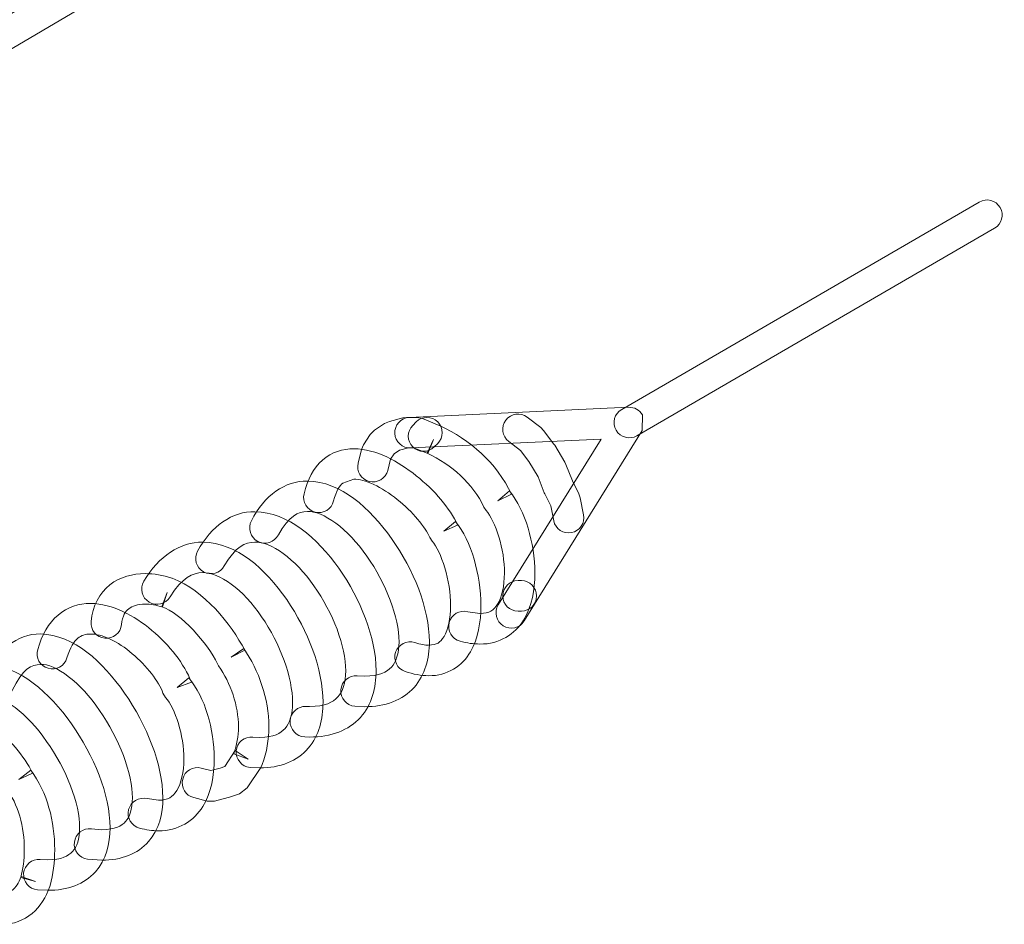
# Model space of a CAD drawing. Header units: inches. Extents: x 1352 to 2050, y -1711 to -1289.
# Tile 160 of 256: x 1787.28 to 1793.41, y -1510.03 to -1504.4. Entities that reach past the tile are written whole.
import ezdxf

# ---------------------------------------------------------------- set-up
doc = ezdxf.new("R2010")
doc.units = ezdxf.units.IN
doc.header["$MEASUREMENT"] = 0
doc.layers.add('图层 1', color=7, linetype='Continuous')

# ---------------------------------------------------------------- blocks, each defined once
blk = doc.blocks.new('block 16')
at = {"layer": '图层 1', "lineweight": 0}
for points, knots in [([(1789.3151, -1503.3456), (1789.3151, -1503.3456), (1787.0868, -1504.6579), (1787.0868, -1504.6579), (1787.0413, -1504.6844), (1786.9834, -1504.6692), (1786.9566, -1504.6244), (1786.9297, -1504.5786), (1786.9445, -1504.5211), (1786.9903, -1504.4942), (1786.9903, -1504.4942), (1789.2186, -1503.1813), (1789.2186, -1503.1813), (1789.2641, -1503.1554), (1789.322, -1503.1703), (1789.3488, -1503.2154), (1789.375, -1503.2609), (1789.3599, -1503.3187), (1789.3151, -1503.3456)], [0, 0, 0, 0, 1, 1, 1, 2, 2, 2, 3, 3, 3, 4, 4, 4, 5, 5, 5, 6, 6, 6, 6]), ([(1793.35, -1505.6948), (1793.35, -1505.6948), (1791.1217, -1506.9867), (1791.1217, -1506.9867), (1791.0769, -1507.0126), (1791.0183, -1506.9974), (1790.9921, -1506.9519), (1790.966, -1506.9065), (1790.9818, -1506.8486), (1791.0269, -1506.8228), (1791.0269, -1506.8228), (1793.2549, -1505.5315), (1793.2549, -1505.5315), (1793.3004, -1505.5047), (1793.3582, -1505.5198), (1793.3844, -1505.5656), (1793.4106, -1505.6111), (1793.3954, -1505.669), (1793.35, -1505.6948)], [0, 0, 0, 0, 1, 1, 1, 2, 2, 2, 3, 3, 3, 4, 4, 4, 5, 5, 5, 6, 6, 6, 6]), ([(1789.7037, -1506.8731), (1789.7037, -1506.8731), (1791.07, -1506.8097), (1791.07, -1506.8097), (1791.1048, -1506.8083), (1791.1382, -1506.8255), (1791.1561, -1506.8558), (1791.1561, -1506.8558), (1791.1548, -1506.9544), (1791.1548, -1506.9544), (1791.1548, -1506.9544), (1790.4196, -1508.1398), (1790.4196, -1508.1398), (1790.392, -1508.1843), (1790.3334, -1508.198), (1790.2887, -1508.1701), (1790.2446, -1508.1426), (1790.2308, -1508.084), (1790.2583, -1508.0396), (1790.2583, -1508.0396), (1790.8984, -1507.0078), (1790.8984, -1507.0078), (1790.8984, -1507.0078), (1789.7126, -1507.0625), (1789.7126, -1507.0625), (1789.6603, -1507.0649), (1789.6158, -1507.0246), (1789.6134, -1506.9723), (1789.6107, -1506.9199), (1789.6513, -1506.8755), (1789.7037, -1506.8731)], [0, 0, 0, 0, 1, 1, 1, 2, 2, 2, 3, 3, 3, 4, 4, 4, 5, 5, 5, 6, 6, 6, 7, 7, 7, 8, 8, 8, 9, 9, 9, 10, 10, 10, 10]), ([(1790.6032, -1507.5159), (1790.6032, -1507.5159), (1790.5846, -1507.4222), (1790.5846, -1507.4222), (1790.5846, -1507.4222), (1790.5484, -1507.3488), (1790.5484, -1507.3488), (1790.5484, -1507.3488), (1790.5446, -1507.3416), (1790.5446, -1507.3416), (1790.5446, -1507.3416), (1790.5057, -1507.2427), (1790.5057, -1507.2427), (1790.5057, -1507.2427), (1790.4492, -1507.148), (1790.4492, -1507.148), (1790.4492, -1507.148), (1790.3968, -1507.0777), (1790.3968, -1507.0777), (1790.3968, -1507.0777), (1790.3235, -1507.0226), (1790.3235, -1507.0226), (1790.2814, -1506.9909), (1790.2735, -1506.9309), (1790.3052, -1506.8896), (1790.3369, -1506.8479), (1790.3961, -1506.84), (1790.4382, -1506.871), (1790.4382, -1506.871), (1790.5222, -1506.9344), (1790.5222, -1506.9344), (1790.5222, -1506.9344), (1790.5408, -1506.9533), (1790.5408, -1506.9533), (1790.5408, -1506.9533), (1790.6039, -1507.0381), (1790.6039, -1507.0381), (1790.6039, -1507.0381), (1790.6097, -1507.046), (1790.6097, -1507.046), (1790.6097, -1507.046), (1790.6728, -1507.1514), (1790.6728, -1507.1514), (1790.6728, -1507.1514), (1790.679, -1507.1659), (1790.679, -1507.1659), (1790.679, -1507.1659), (1790.72, -1507.2679), (1790.72, -1507.2679), (1790.72, -1507.2679), (1790.7599, -1507.3488), (1790.7599, -1507.3488), (1790.7599, -1507.3488), (1790.7682, -1507.3726), (1790.7682, -1507.3726), (1790.7682, -1507.3726), (1790.7896, -1507.4784), (1790.7896, -1507.4784), (1790.7999, -1507.5297), (1790.7658, -1507.5796), (1790.7152, -1507.5896), (1790.6631, -1507.6003), (1790.6139, -1507.5669), (1790.6032, -1507.5159)], [0, 0, 0, 0, 1, 1, 1, 2, 2, 2, 3, 3, 3, 4, 4, 4, 5, 5, 5, 6, 6, 6, 7, 7, 7, 8, 8, 8, 9, 9, 9, 10, 10, 10, 11, 11, 11, 12, 12, 12, 13, 13, 13, 14, 14, 14, 15, 15, 15, 16, 16, 16, 17, 17, 17, 18, 18, 18, 19, 19, 19, 20, 20, 20, 21, 21, 21, 21]), ([(1790.0689, -1508.0826), (1790.0689, -1508.0826), (1790.144, -1508.0936), (1790.144, -1508.0936), (1790.2046, -1508.0912), (1790.2266, -1508.0747), (1790.2542, -1508.0344), (1790.28, -1507.9937), (1790.2966, -1507.9231), (1790.2962, -1507.8425), (1790.2983, -1507.6951), (1790.2404, -1507.5187), (1790.1819, -1507.4518), (1790.1819, -1507.4518), (1790.1688, -1507.4315), (1790.1688, -1507.4315), (1790.1002, -1507.283), (1789.9683, -1507.168), (1789.8146, -1507.0959), (1789.8146, -1507.0959), (1789.8549, -1507.0102), (1789.8549, -1507.0102), (1789.8549, -1507.0102), (1789.8198, -1507.098), (1789.8198, -1507.098), (1789.8198, -1507.098), (1789.7319, -1507.0625), (1789.7319, -1507.0625), (1789.7319, -1507.0625), (1789.6989, -1507.0625), (1789.6989, -1507.0625), (1789.6989, -1507.0625), (1789.6424, -1507.077), (1789.6424, -1507.077), (1789.6424, -1507.077), (1789.6086, -1507.0994), (1789.6086, -1507.0994), (1789.6086, -1507.0994), (1789.5862, -1507.1335), (1789.5862, -1507.1335), (1789.5862, -1507.1335), (1789.5693, -1507.2021), (1789.5693, -1507.2021), (1789.5569, -1507.2527), (1789.5052, -1507.2837), (1789.4543, -1507.2716), (1789.4033, -1507.2592), (1789.3723, -1507.2072), (1789.3847, -1507.1566), (1789.3847, -1507.1566), (1789.406, -1507.0722), (1789.406, -1507.0722), (1789.406, -1507.0722), (1789.4184, -1507.0432), (1789.4184, -1507.0432), (1789.4184, -1507.0432), (1789.4605, -1506.9792), (1789.4605, -1506.9792), (1789.4605, -1506.9792), (1789.4866, -1506.9526), (1789.4866, -1506.9526), (1789.4866, -1506.9526), (1789.55, -1506.9103), (1789.55, -1506.9103), (1789.55, -1506.9103), (1789.5797, -1506.8972), (1789.5797, -1506.8972), (1789.5797, -1506.8972), (1789.6634, -1506.8758), (1789.6634, -1506.8758), (1789.6634, -1506.8758), (1789.6871, -1506.8724), (1789.6871, -1506.8724), (1789.6871, -1506.8724), (1789.7502, -1506.8724), (1789.7502, -1506.8724), (1789.7502, -1506.8724), (1789.7857, -1506.8796), (1789.7857, -1506.8796), (1789.7857, -1506.8796), (1789.8904, -1506.9223), (1789.8904, -1506.9223), (1789.8904, -1506.9223), (1789.8956, -1506.9244), (1789.8956, -1506.9244), (1790.0799, -1507.0112), (1790.2483, -1507.1535), (1790.3403, -1507.3512), (1790.3403, -1507.3512), (1790.2549, -1507.3912), (1790.2549, -1507.3912), (1790.2549, -1507.3912), (1790.3279, -1507.3306), (1790.3279, -1507.3306), (1790.4282, -1507.456), (1790.4843, -1507.6523), (1790.4861, -1507.8425), (1790.4857, -1507.9462), (1790.4685, -1508.0478), (1790.4154, -1508.1346), (1790.3644, -1508.2215), (1790.2632, -1508.2859), (1790.144, -1508.2835), (1790.1037, -1508.2835), (1790.0633, -1508.278), (1790.0199, -1508.2662), (1789.9696, -1508.2525), (1789.9393, -1508.2008), (1789.9524, -1508.1498), (1789.9662, -1508.0995), (1790.0175, -1508.0695), (1790.0689, -1508.0826)], [0, 0, 0, 0, 1, 1, 1, 2, 2, 2, 3, 3, 3, 4, 4, 4, 5, 5, 5, 6, 6, 6, 7, 7, 7, 8, 8, 8, 9, 9, 9, 10, 10, 10, 11, 11, 11, 12, 12, 12, 13, 13, 13, 14, 14, 14, 15, 15, 15, 16, 16, 16, 17, 17, 17, 18, 18, 18, 19, 19, 19, 20, 20, 20, 21, 21, 21, 22, 22, 22, 23, 23, 23, 24, 24, 24, 25, 25, 25, 26, 26, 26, 27, 27, 27, 28, 28, 28, 29, 29, 29, 30, 30, 30, 31, 31, 31, 32, 32, 32, 33, 33, 33, 34, 34, 34, 35, 35, 35, 36, 36, 36, 37, 37, 37, 37]), ([(1789.8808, -1507.035), (1789.8808, -1507.035), (1789.8594, -1507.056), (1789.8594, -1507.056), (1789.8222, -1507.0928), (1789.7622, -1507.0928), (1789.725, -1507.056), (1789.6878, -1507.0191), (1789.6878, -1506.9585), (1789.725, -1506.922), (1789.725, -1506.922), (1789.7464, -1506.9006), (1789.7464, -1506.9006), (1789.7836, -1506.8638), (1789.8435, -1506.8638), (1789.8808, -1506.9006), (1789.9173, -1506.9378), (1789.9173, -1506.9978), (1789.8808, -1507.035)], [0, 0, 0, 0, 1, 1, 1, 2, 2, 2, 3, 3, 3, 4, 4, 4, 5, 5, 5, 6, 6, 6, 6]), ([(1789.7378, -1508.2749), (1789.7733, -1508.2866), (1789.8022, -1508.2911), (1789.8239, -1508.2911), (1789.8773, -1508.2886), (1789.8949, -1508.2749), (1789.9207, -1508.2359), (1789.9448, -1508.1953), (1789.9607, -1508.1247), (1789.9607, -1508.0451), (1789.9627, -1507.8918), (1789.9021, -1507.7047), (1789.8456, -1507.643), (1789.8456, -1507.643), (1789.8318, -1507.6199), (1789.8318, -1507.6199), (1789.805, -1507.5586), (1789.7233, -1507.458), (1789.6286, -1507.3836), (1789.5342, -1507.3061), (1789.4239, -1507.2551), (1789.3585, -1507.2572), (1789.3585, -1507.2572), (1789.2889, -1507.281), (1789.2889, -1507.281), (1789.2696, -1507.2975), (1789.2479, -1507.3302), (1789.2324, -1507.3929), (1789.22, -1507.4436), (1789.1683, -1507.4746), (1789.1173, -1507.4622), (1789.0663, -1507.4494), (1789.0353, -1507.3981), (1789.0477, -1507.3474), (1789.0698, -1507.2592), (1789.107, -1507.1879), (1789.1631, -1507.1383), (1789.2196, -1507.0887), (1789.2913, -1507.067), (1789.3585, -1507.0674), (1789.5004, -1507.0694), (1789.632, -1507.1442), (1789.7471, -1507.2355), (1789.8615, -1507.3271), (1789.9562, -1507.437), (1790.0048, -1507.5435), (1790.0048, -1507.5435), (1789.9187, -1507.5817), (1789.9187, -1507.5817), (1789.9187, -1507.5817), (1789.991, -1507.5204), (1789.991, -1507.5204), (1790.0923, -1507.6451), (1790.1478, -1507.8484), (1790.1498, -1508.0451), (1790.1495, -1508.1464), (1790.1336, -1508.2463), (1790.0847, -1508.3314), (1790.0372, -1508.4175), (1789.9393, -1508.4833), (1789.8239, -1508.4809), (1789.7777, -1508.4809), (1789.7292, -1508.4716), (1789.6778, -1508.455), (1789.6286, -1508.4385), (1789.6017, -1508.3848), (1789.6179, -1508.3352), (1789.6344, -1508.2852), (1789.6885, -1508.2583), (1789.7378, -1508.2749)], [0, 0, 0, 0, 1, 1, 1, 2, 2, 2, 3, 3, 3, 4, 4, 4, 5, 5, 5, 6, 6, 6, 7, 7, 7, 8, 8, 8, 9, 9, 9, 10, 10, 10, 11, 11, 11, 12, 12, 12, 13, 13, 13, 14, 14, 14, 15, 15, 15, 16, 16, 16, 17, 17, 17, 18, 18, 18, 19, 19, 19, 20, 20, 20, 21, 21, 21, 22, 22, 22, 23, 23, 23, 23]), ([(1789.3798, -1508.4819), (1789.3798, -1508.4819), (1789.4239, -1508.484), (1789.4239, -1508.484), (1789.5176, -1508.4829), (1789.5638, -1508.4578), (1789.5921, -1508.4275), (1789.6207, -1508.3958), (1789.6396, -1508.3434), (1789.6396, -1508.2697), (1789.641, -1508.1202), (1789.5583, -1507.9038), (1789.4388, -1507.7364), (1789.3213, -1507.5652), (1789.1635, -1507.4532), (1789.0691, -1507.458), (1789.0105, -1507.4601), (1788.9544, -1507.4842), (1788.8879, -1507.6041), (1788.8638, -1507.651), (1788.8062, -1507.6689), (1788.7597, -1507.6444), (1788.7136, -1507.6199), (1788.6956, -1507.5628), (1788.7198, -1507.5159), (1788.8004, -1507.3574), (1788.9306, -1507.2665), (1789.0691, -1507.2685), (1789.2799, -1507.2737), (1789.4549, -1507.4349), (1789.5934, -1507.6268), (1789.7305, -1507.8225), (1789.8277, -1508.0589), (1789.8291, -1508.2697), (1789.8291, -1508.3727), (1789.8036, -1508.4754), (1789.7333, -1508.5539), (1789.6627, -1508.6328), (1789.5535, -1508.6748), (1789.4239, -1508.6738), (1789.4239, -1508.6738), (1789.364, -1508.671), (1789.364, -1508.671), (1789.3116, -1508.6669), (1789.273, -1508.6204), (1789.2775, -1508.5684), (1789.2817, -1508.5164), (1789.3275, -1508.4774), (1789.3798, -1508.4819)], [0, 0, 0, 0, 1, 1, 1, 2, 2, 2, 3, 3, 3, 4, 4, 4, 5, 5, 5, 6, 6, 6, 7, 7, 7, 8, 8, 8, 9, 9, 9, 10, 10, 10, 11, 11, 11, 12, 12, 12, 13, 13, 13, 14, 14, 14, 15, 15, 15, 16, 16, 16, 16]), ([(1789.0605, -1508.6724), (1789.0605, -1508.6724), (1789.0829, -1508.6728), (1789.0829, -1508.6728), (1789.1797, -1508.6717), (1789.2283, -1508.6466), (1789.2586, -1508.6132), (1789.2882, -1508.5801), (1789.3075, -1508.5264), (1789.3075, -1508.4502), (1789.3089, -1508.3007), (1789.2276, -1508.0871), (1789.1097, -1507.9221), (1788.994, -1507.7536), (1788.839, -1507.6444), (1788.7418, -1507.6489), (1788.6801, -1507.6503), (1788.6202, -1507.6764), (1788.5509, -1507.797), (1788.5255, -1507.8425), (1788.4676, -1507.8594), (1788.4221, -1507.8339), (1788.3759, -1507.8087), (1788.3594, -1507.7509), (1788.3846, -1507.7054), (1788.47, -1507.5462), (1788.6019, -1507.4573), (1788.7418, -1507.4594), (1788.9526, -1507.4642), (1789.1277, -1507.623), (1789.2651, -1507.8122), (1789.4002, -1508.0058), (1789.4956, -1508.2404), (1789.497, -1508.4502), (1789.497, -1508.5556), (1789.4711, -1508.6604), (1789.3988, -1508.7406), (1789.3275, -1508.8209), (1789.2159, -1508.8633), (1789.0829, -1508.8626), (1789.0829, -1508.8626), (1789.0519, -1508.8619), (1789.0519, -1508.8619), (1788.9995, -1508.8595), (1788.9588, -1508.8151), (1788.9616, -1508.763), (1788.9637, -1508.7103), (1789.0085, -1508.6697), (1789.0605, -1508.6724)], [0, 0, 0, 0, 1, 1, 1, 2, 2, 2, 3, 3, 3, 4, 4, 4, 5, 5, 5, 6, 6, 6, 7, 7, 7, 8, 8, 8, 9, 9, 9, 10, 10, 10, 11, 11, 11, 12, 12, 12, 13, 13, 13, 14, 14, 14, 15, 15, 15, 16, 16, 16, 16]), ([(1788.7287, -1508.8629), (1788.7287, -1508.8629), (1788.7721, -1508.865), (1788.7721, -1508.865), (1788.8603, -1508.864), (1788.9017, -1508.8402), (1788.9296, -1508.8092), (1788.9578, -1508.7765), (1788.9768, -1508.7217), (1788.9761, -1508.6466), (1788.9775, -1508.4953), (1788.8992, -1508.28), (1788.7838, -1508.114), (1788.6695, -1507.9438), (1788.5168, -1507.8346), (1788.4166, -1507.8391), (1788.3532, -1507.8404), (1788.2884, -1507.8687), (1788.2133, -1507.9903), (1788.1858, -1508.0351), (1788.1279, -1508.0499), (1788.0831, -1508.023), (1788.0376, -1507.9958), (1788.0232, -1507.9379), (1788.05, -1507.8928), (1788.1424, -1507.735), (1788.2764, -1507.6482), (1788.4166, -1507.6489), (1788.6309, -1507.6541), (1788.8052, -1507.8149), (1788.9399, -1508.0061), (1789.0732, -1508.2011), (1789.1645, -1508.4368), (1789.1662, -1508.6466), (1789.1662, -1508.7499), (1789.1421, -1508.8526), (1789.0743, -1508.9322), (1789.0064, -1509.0125), (1788.8979, -1509.0559), (1788.7721, -1509.0548), (1788.7721, -1509.0548), (1788.7115, -1509.0521), (1788.7115, -1509.0521), (1788.6591, -1509.0469), (1788.6205, -1509.0007), (1788.6254, -1508.9487), (1788.6302, -1508.8967), (1788.6764, -1508.8585), (1788.7287, -1508.8629)], [0, 0, 0, 0, 1, 1, 1, 2, 2, 2, 3, 3, 3, 4, 4, 4, 5, 5, 5, 6, 6, 6, 7, 7, 7, 8, 8, 8, 9, 9, 9, 10, 10, 10, 11, 11, 11, 12, 12, 12, 13, 13, 13, 14, 14, 14, 15, 15, 15, 16, 16, 16, 16]), ([(1788.4069, -1509.0562), (1788.4069, -1509.0562), (1788.4679, -1509.0717), (1788.4679, -1509.0717), (1788.4679, -1509.0717), (1788.5255, -1509.0572), (1788.5255, -1509.0572), (1788.5255, -1509.0572), (1788.5537, -1509.0469), (1788.5537, -1509.0469), (1788.5537, -1509.0469), (1788.6195, -1508.9473), (1788.6195, -1508.9473), (1788.6195, -1508.9473), (1788.6991, -1509.0001), (1788.6991, -1509.0001), (1788.6991, -1509.0001), (1788.6102, -1508.9666), (1788.6102, -1508.9666), (1788.6298, -1508.9139), (1788.6391, -1508.8578), (1788.6391, -1508.7992), (1788.6398, -1508.6679), (1788.5906, -1508.527), (1788.5155, -1508.4189), (1788.5155, -1508.4189), (1788.5096, -1508.4075), (1788.5096, -1508.4075), (1788.4476, -1508.2787), (1788.2802, -1508.0899), (1788.1623, -1508.052), (1788.1623, -1508.052), (1788.1944, -1507.9627), (1788.1944, -1507.9627), (1788.1944, -1507.9627), (1788.1654, -1508.053), (1788.1654, -1508.053), (1788.1286, -1508.0413), (1788.091, -1508.0351), (1788.058, -1508.0351), (1788.0121, -1508.0351), (1787.9777, -1508.0465), (1787.9556, -1508.064), (1787.9343, -1508.0816), (1787.9171, -1508.1057), (1787.9109, -1508.1629), (1787.9053, -1508.2149), (1787.8592, -1508.2525), (1787.8068, -1508.2476), (1787.7544, -1508.2425), (1787.7165, -1508.1963), (1787.7221, -1508.1439), (1787.7303, -1508.0471), (1787.773, -1507.9655), (1787.8385, -1507.9148), (1787.9033, -1507.8639), (1787.9818, -1507.8453), (1788.058, -1507.8453), (1788.1141, -1507.8453), (1788.1699, -1507.8549), (1788.2233, -1507.8725), (1788.2233, -1507.8725), (1788.2271, -1507.8735), (1788.2271, -1507.8735), (1788.4269, -1507.951), (1788.5919, -1508.1563), (1788.6788, -1508.3227), (1788.6788, -1508.3227), (1788.5944, -1508.3651), (1788.5944, -1508.3651), (1788.5944, -1508.3651), (1788.6722, -1508.311), (1788.6722, -1508.311), (1788.767, -1508.4499), (1788.8286, -1508.6225), (1788.8286, -1508.7992), (1788.8286, -1508.8778), (1788.8162, -1508.9573), (1788.7873, -1509.0331), (1788.7873, -1509.0331), (1788.7783, -1509.0521), (1788.7783, -1509.0521), (1788.7783, -1509.0521), (1788.6939, -1509.1792), (1788.6939, -1509.1792), (1788.6939, -1509.1792), (1788.6453, -1509.2168), (1788.6453, -1509.2168), (1788.6453, -1509.2168), (1788.5826, -1509.2378), (1788.5826, -1509.2378), (1788.5826, -1509.2378), (1788.5747, -1509.2402), (1788.5747, -1509.2402), (1788.5747, -1509.2402), (1788.491, -1509.2612), (1788.491, -1509.2612), (1788.491, -1509.2612), (1788.4445, -1509.2612), (1788.4445, -1509.2612), (1788.4445, -1509.2612), (1788.3608, -1509.2402), (1788.3608, -1509.2402), (1788.3098, -1509.2271), (1788.2788, -1509.1758), (1788.2919, -1509.1248), (1788.3043, -1509.0738), (1788.356, -1509.0435), (1788.4069, -1509.0562)], [0, 0, 0, 0, 1, 1, 1, 2, 2, 2, 3, 3, 3, 4, 4, 4, 5, 5, 5, 6, 6, 6, 7, 7, 7, 8, 8, 8, 9, 9, 9, 10, 10, 10, 11, 11, 11, 12, 12, 12, 13, 13, 13, 14, 14, 14, 15, 15, 15, 16, 16, 16, 17, 17, 17, 18, 18, 18, 19, 19, 19, 20, 20, 20, 21, 21, 21, 22, 22, 22, 23, 23, 23, 24, 24, 24, 25, 25, 25, 26, 26, 26, 27, 27, 27, 28, 28, 28, 29, 29, 29, 30, 30, 30, 31, 31, 31, 32, 32, 32, 33, 33, 33, 34, 34, 34, 35, 35, 35, 36, 36, 36, 36]), ([(1790.381, -1507.889), (1790.381, -1507.889), (1790.4017, -1507.889), (1790.4017, -1507.889), (1790.454, -1507.889), (1790.4967, -1507.9317), (1790.4967, -1507.9844), (1790.4967, -1508.0365), (1790.454, -1508.0788), (1790.4017, -1508.0788), (1790.4017, -1508.0788), (1790.381, -1508.0788), (1790.381, -1508.0788), (1790.3286, -1508.0788), (1790.2859, -1508.0365), (1790.2859, -1507.9844), (1790.2859, -1507.9317), (1790.3286, -1507.889), (1790.381, -1507.889)], [0, 0, 0, 0, 1, 1, 1, 2, 2, 2, 3, 3, 3, 4, 4, 4, 5, 5, 5, 6, 6, 6, 6]), ([(1788.0707, -1509.2464), (1788.0707, -1509.2464), (1788.1417, -1509.2567), (1788.1417, -1509.2567), (1788.2033, -1509.2546), (1788.2271, -1509.2364), (1788.2554, -1509.195), (1788.2819, -1509.153), (1788.2995, -1509.0803), (1788.2988, -1508.9994), (1788.3008, -1508.8533), (1788.2443, -1508.6828), (1788.1858, -1508.617), (1788.1858, -1508.617), (1788.1692, -1508.5887), (1788.1692, -1508.5887), (1788.143, -1508.5184), (1788.0679, -1508.4182), (1787.9777, -1508.3438), (1787.8888, -1508.2669), (1787.7841, -1508.2194), (1787.7172, -1508.2215), (1787.6842, -1508.2215), (1787.6614, -1508.229), (1787.638, -1508.248), (1787.6153, -1508.2676), (1787.5898, -1508.3038), (1787.5708, -1508.3696), (1787.5563, -1508.4202), (1787.5033, -1508.4495), (1787.4533, -1508.4347), (1787.403, -1508.4202), (1787.3741, -1508.3682), (1787.3886, -1508.3176), (1787.4144, -1508.2263), (1787.4568, -1508.1536), (1787.5154, -1508.1036), (1787.5743, -1508.053), (1787.6476, -1508.0306), (1787.7172, -1508.0306), (1787.8585, -1508.0327), (1787.9884, -1508.1064), (1788.1, -1508.1984), (1788.2106, -1508.2921), (1788.3015, -1508.4061), (1788.3463, -1508.5215), (1788.3463, -1508.5215), (1788.2581, -1508.5553), (1788.2581, -1508.5553), (1788.2581, -1508.5553), (1788.3305, -1508.494), (1788.3305, -1508.494), (1788.4324, -1508.6183), (1788.4865, -1508.8113), (1788.4886, -1508.9994), (1788.4879, -1509.1034), (1788.4703, -1509.2074), (1788.4166, -1509.295), (1788.3649, -1509.3831), (1788.2629, -1509.4486), (1788.1417, -1509.4462), (1788.1041, -1509.4462), (1788.0645, -1509.441), (1788.0238, -1509.43), (1787.9725, -1509.4173), (1787.9422, -1509.3659), (1787.9553, -1509.3149), (1787.9684, -1509.2646), (1788.0197, -1509.2336), (1788.0707, -1509.2464)], [0, 0, 0, 0, 1, 1, 1, 2, 2, 2, 3, 3, 3, 4, 4, 4, 5, 5, 5, 6, 6, 6, 7, 7, 7, 8, 8, 8, 9, 9, 9, 10, 10, 10, 11, 11, 11, 12, 12, 12, 13, 13, 13, 14, 14, 14, 15, 15, 15, 16, 16, 16, 17, 17, 17, 18, 18, 18, 19, 19, 19, 20, 20, 20, 21, 21, 21, 22, 22, 22, 23, 23, 23, 23]), ([(1787.7231, -1509.4352), (1787.7231, -1509.4352), (1787.7882, -1509.4396), (1787.7882, -1509.4396), (1787.873, -1509.4386), (1787.9115, -1509.4166), (1787.9363, -1509.3887), (1787.9618, -1509.3608), (1787.9784, -1509.3115), (1787.9784, -1509.2419), (1787.9798, -1509.0927), (1787.8957, -1508.8698), (1787.7744, -1508.6972), (1787.6559, -1508.5208), (1787.4954, -1508.4041), (1787.4065, -1508.4103), (1787.3507, -1508.4123), (1787.2949, -1508.4361), (1787.2301, -1508.5729), (1787.2084, -1508.6204), (1787.1529, -1508.6421), (1787.1047, -1508.6204), (1787.0572, -1508.5997), (1787.0351, -1508.5439), (1787.0568, -1508.4957), (1787.1309, -1508.3221), (1787.2611, -1508.2187), (1787.4065, -1508.2208), (1787.6173, -1508.2266), (1787.7903, -1508.3927), (1787.9301, -1508.5894), (1788.0679, -1508.7896), (1788.1672, -1509.0304), (1788.1685, -1509.2419), (1788.1685, -1509.3404), (1788.1451, -1509.4379), (1788.079, -1509.5141), (1788.0128, -1509.5899), (1787.9088, -1509.6305), (1787.7882, -1509.6291), (1787.7882, -1509.6291), (1787.6993, -1509.6233), (1787.6993, -1509.6233), (1787.647, -1509.6167), (1787.6104, -1509.5688), (1787.617, -1509.5168), (1787.6235, -1509.4648), (1787.6711, -1509.4279), (1787.7231, -1509.4348), (1787.7231, -1509.4348), (1787.7231, -1509.4352), (1787.7231, -1509.4352)], [0, 0, 0, 0, 1, 1, 1, 2, 2, 2, 3, 3, 3, 4, 4, 4, 5, 5, 5, 6, 6, 6, 7, 7, 7, 8, 8, 8, 9, 9, 9, 10, 10, 10, 11, 11, 11, 12, 12, 12, 13, 13, 13, 14, 14, 14, 15, 15, 15, 16, 16, 16, 17, 17, 17, 17]), ([(1787.4044, -1509.625), (1787.4044, -1509.625), (1787.4506, -1509.6274), (1787.4506, -1509.6274), (1787.5388, -1509.6267), (1787.5801, -1509.6036), (1787.6063, -1509.5747), (1787.6328, -1509.5464), (1787.6497, -1509.4982), (1787.6497, -1509.4279), (1787.6518, -1509.2805), (1787.5663, -1509.06), (1787.444, -1508.8895), (1787.3245, -1508.7148), (1787.1633, -1508.5994), (1787.0716, -1508.6052), (1787.0137, -1508.6066), (1786.9576, -1508.6314), (1786.8932, -1508.7644), (1786.8711, -1508.812), (1786.8153, -1508.833), (1786.7671, -1508.8106), (1786.7199, -1508.7892), (1786.6989, -1508.7331), (1786.7209, -1508.6852), (1786.796, -1508.5143), (1786.9273, -1508.413), (1787.0716, -1508.4151), (1787.2821, -1508.4209), (1787.4578, -1508.5853), (1787.5994, -1508.7803), (1787.7379, -1508.9783), (1787.8385, -1509.2171), (1787.8395, -1509.4279), (1787.8395, -1509.5278), (1787.8158, -1509.626), (1787.7479, -1509.7022), (1787.6797, -1509.7786), (1787.5743, -1509.8179), (1787.4506, -1509.8169), (1787.4506, -1509.8169), (1787.3872, -1509.8141), (1787.3872, -1509.8141), (1787.3348, -1509.809), (1787.2962, -1509.7635), (1787.3011, -1509.7108), (1787.3059, -1509.6588), (1787.3521, -1509.6202), (1787.4044, -1509.625)], [0, 0, 0, 0, 1, 1, 1, 2, 2, 2, 3, 3, 3, 4, 4, 4, 5, 5, 5, 6, 6, 6, 7, 7, 7, 8, 8, 8, 9, 9, 9, 10, 10, 10, 11, 11, 11, 12, 12, 12, 13, 13, 13, 14, 14, 14, 15, 15, 15, 16, 16, 16, 16]), ([(1787.0951, -1509.8227), (1787.0951, -1509.8227), (1787.1681, -1509.8386), (1787.1681, -1509.8386), (1787.1681, -1509.8386), (1787.2315, -1509.8162), (1787.2315, -1509.8162), (1787.2504, -1509.8003), (1787.2701, -1509.7731), (1787.2852, -1509.7301), (1787.2852, -1509.7301), (1787.3748, -1509.7618), (1787.3748, -1509.7618), (1787.3748, -1509.7618), (1787.2832, -1509.7366), (1787.2832, -1509.7366), (1787.2973, -1509.686), (1787.3052, -1509.6264), (1787.3052, -1509.5647), (1787.3059, -1509.4245), (1787.2646, -1509.2746), (1787.1939, -1509.1844), (1787.1939, -1509.1844), (1787.1839, -1509.1671), (1787.1839, -1509.1671), (1787.1543, -1509.102), (1787.0733, -1509.0028), (1786.9786, -1508.9284), (1786.8846, -1508.8526), (1786.7753, -1508.803), (1786.7064, -1508.8047), (1786.6727, -1508.8054), (1786.6499, -1508.8126), (1786.6279, -1508.8306), (1786.6048, -1508.8488), (1786.5804, -1508.8822), (1786.5611, -1508.9436), (1786.5459, -1508.9935), (1786.4928, -1509.0214), (1786.4426, -1509.0059), (1786.3923, -1508.9904), (1786.3647, -1508.937), (1786.3802, -1508.8871), (1786.4074, -1508.7999), (1786.4494, -1508.7303), (1786.508, -1508.6831), (1786.5666, -1508.6349), (1786.6382, -1508.6145), (1786.7064, -1508.6152), (1786.8491, -1508.617), (1786.9821, -1508.6907), (1787.0964, -1508.7803), (1787.2108, -1508.8712), (1787.3059, -1508.9811), (1787.3555, -1509.0869), (1787.3555, -1509.0869), (1787.2701, -1509.1268), (1787.2701, -1509.1268), (1787.2701, -1509.1268), (1787.3452, -1509.0693), (1787.3452, -1509.0693), (1787.4499, -1509.2074), (1787.494, -1509.3904), (1787.4947, -1509.5647), (1787.4947, -1509.6419), (1787.4857, -1509.7173), (1787.4664, -1509.7873), (1787.4664, -1509.7873), (1787.4644, -1509.7938), (1787.4644, -1509.7938), (1787.4403, -1509.8606), (1787.4044, -1509.9189), (1787.3534, -1509.9616), (1787.3024, -1510.0046), (1787.2363, -1510.0288), (1787.1681, -1510.0288), (1787.1199, -1510.0288), (1787.0716, -1510.017), (1787.0241, -1509.9984), (1786.9748, -1509.9781), (1786.9517, -1509.923), (1786.9717, -1509.8744), (1786.991, -1509.8255), (1787.0465, -1509.8024), (1787.0951, -1509.8221), (1787.0951, -1509.8221), (1787.0951, -1509.8227), (1787.0951, -1509.8227)], [0, 0, 0, 0, 1, 1, 1, 2, 2, 2, 3, 3, 3, 4, 4, 4, 5, 5, 5, 6, 6, 6, 7, 7, 7, 8, 8, 8, 9, 9, 9, 10, 10, 10, 11, 11, 11, 12, 12, 12, 13, 13, 13, 14, 14, 14, 15, 15, 15, 16, 16, 16, 17, 17, 17, 18, 18, 18, 19, 19, 19, 20, 20, 20, 21, 21, 21, 22, 22, 22, 23, 23, 23, 24, 24, 24, 25, 25, 25, 26, 26, 26, 27, 27, 27, 28, 28, 28, 29, 29, 29, 29])]:
    blk.add_open_spline(points, degree=3, knots=knots, dxfattribs=at)
blk = doc.blocks.new('block 9')
at = {"layer": '图层 1'}
blk.add_blockref('block 16', (0, 0), dxfattribs=at)
blk = doc.blocks.new('block 2')
at = {"layer": '图层 1'}
blk.add_blockref('block 9', (0, 0), dxfattribs=at)

msp = doc.modelspace()

# ---------------------------------------------------------------- block references
at = {"layer": '图层 1'}
msp.add_blockref('block 2', (0, 0), dxfattribs=at)

doc.saveas('drawing.dxf')
